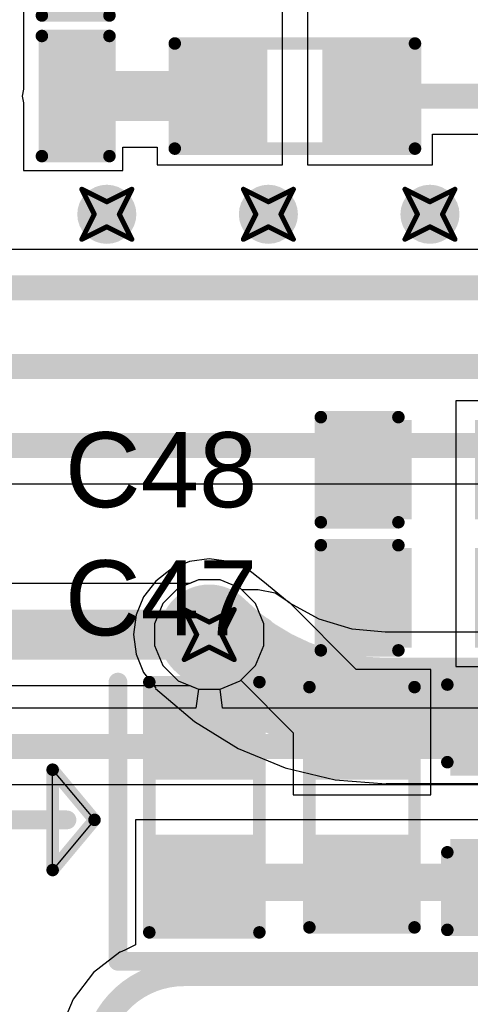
# Model space of a CAD drawing. Header units: inches. Extents: x -0.03 to 9.71, y 0 to 4.44.
# Tile 73 of 118: x 1.71 to 1.89, y 1.52 to 1.91. Entities that reach past the tile are written whole.
import ezdxf

# ---------------------------------------------------------------- set-up
doc = ezdxf.new("R2010")
doc.units = ezdxf.units.IN
doc.header["$MEASUREMENT"] = 0
for name, color, linetype in [('Bottom Layer', 5, 'Continuous'), ('Drill Drawing', 1, 'Continuous'), ('Layer 1', 16, 'Continuous'), ('Layer 2', 76, 'Continuous'), ('Top Layer', 1, 'Continuous'), ('Top Overlay', 2, 'Continuous'), ('Top Paste', 8, 'Continuous'), ('Top Solder', 216, 'Continuous'), ('Via Holes', 16, 'Continuous')]:
    doc.layers.add(name, color=color, linetype=linetype)
doc.styles.add('Arial', font='txt', dxfattribs={"height": 0.2})

# ---------------------------------------------------------------- blocks, each defined once
blk = doc.blocks.new('S______B______8')
at = {"layer": 'Top Layer'}
for points in [[(-0.045, -0.0175), (-0.045, 0.0175), (-0.015, 0.0175), (-0.015, -0.0175)], [(0.015, -0.0175), (0.015, 0.0175), (0.045, 0.0175), (0.045, -0.0175)]]:
    blk.add_hatch(color=1, dxfattribs=at).paths.add_polyline_path(points)
at = {"layer": 'Top Paste'}
for points in [[(-0.045, -0.0175), (-0.045, 0.0175), (-0.015, 0.0175), (-0.015, -0.0175)], [(0.015, -0.0175), (0.015, 0.0175), (0.045, 0.0175), (0.045, -0.0175)]]:
    blk.add_hatch(color=8, dxfattribs=at).paths.add_polyline_path(points)
at = {"layer": 'Top Solder'}
for points in [[(-0.049, -0.0215), (-0.049, 0.0215), (-0.011, 0.0215), (-0.011, -0.0215)], [(0.011, -0.0215), (0.011, 0.0215), (0.049, 0.0215), (0.049, -0.0215)]]:
    blk.add_hatch(color=216, dxfattribs=at).paths.add_polyline_path(points)
at = {"layer": 'Top Overlay', "const_width": 0.005}
for points in [[(0.05, 0.022), (-0.05, 0.022)], [(-0.05, -0.022), (-0.05, 0.022)], [(0.05, -0.022), (0.05, 0.022)], [(0.05, -0.022), (-0.05, -0.022)]]:
    blk.add_lwpolyline(points, dxfattribs=at)
at = {"layer": 'Top Overlay', "const_width": 0.0025}
for points in [[(-0.05125, 0.022, 1), (-0.04875, 0.022, 1)], [(-0.05125, 0.022, 1), (-0.04875, 0.022, 1)], [(0.04875, 0.022, 1), (0.05125, 0.022, 1)], [(0.04875, 0.022, 1), (0.05125, 0.022, 1)], [(-0.05125, -0.022, 1), (-0.04875, -0.022, 1)], [(-0.05125, -0.022, 1), (-0.04875, -0.022, 1)], [(0.04875, -0.022, 1), (0.05125, -0.022, 1)], [(0.04875, -0.022, 1), (0.05125, -0.022, 1)]]:
    blk.add_lwpolyline(points, format="xyb", close=True, dxfattribs=at)
blk = doc.blocks.new('R___0603_39')
at = {"layer": 'Top Layer'}
for points in [[(-0.015, 0.0175), (-0.015, -0.0175), (-0.045, -0.0175), (-0.045, 0.0175)], [(0.045, 0.0175), (0.045, -0.0175), (0.015, -0.0175), (0.015, 0.0175)]]:
    blk.add_hatch(color=1, dxfattribs=at).paths.add_polyline_path(points)
at = {"layer": 'Top Paste'}
for points in [[(-0.015, 0.0175), (-0.015, -0.0175), (-0.045, -0.0175), (-0.045, 0.0175)], [(0.045, 0.0175), (0.045, -0.0175), (0.015, -0.0175), (0.015, 0.0175)]]:
    blk.add_hatch(color=8, dxfattribs=at).paths.add_polyline_path(points)
at = {"layer": 'Top Solder'}
for points in [[(-0.011, 0.0215), (-0.011, -0.0215), (-0.049, -0.0215), (-0.049, 0.0215)], [(0.049, 0.0215), (0.049, -0.0215), (0.011, -0.0215), (0.011, 0.0215)]]:
    blk.add_hatch(color=216, dxfattribs=at).paths.add_polyline_path(points)
at = {"layer": 'Top Overlay', "const_width": 0.005}
for points in [[(-0.048, 0.021), (0.048, 0.021)], [(-0.048, -0.021), (-0.048, 0.021)], [(0.048, -0.021), (0.048, 0.021)], [(-0.048, -0.021), (0.048, -0.021)]]:
    blk.add_lwpolyline(points, dxfattribs=at)
at = {"layer": 'Top Overlay', "const_width": 0.0025}
for points in [[(-0.04925, 0.021, 1), (-0.04675, 0.021, 1)], [(-0.04925, 0.021, 1), (-0.04675, 0.021, 1)], [(0.04675, 0.021, 1), (0.04925, 0.021, 1)], [(0.04675, 0.021, 1), (0.04925, 0.021, 1)], [(-0.04925, -0.021, 1), (-0.04675, -0.021, 1)], [(-0.04925, -0.021, 1), (-0.04675, -0.021, 1)], [(0.04675, -0.021, 1), (0.04925, -0.021, 1)], [(0.04675, -0.021, 1), (0.04925, -0.021, 1)]]:
    blk.add_lwpolyline(points, format="xyb", close=True, dxfattribs=at)
blk = doc.blocks.new('R___0603_43')
at = {"layer": 'Top Layer'}
for points in [[(-0.015, 0.0175), (-0.015, -0.0175), (-0.045, -0.0175), (-0.045, 0.0175)], [(0.045, 0.0175), (0.045, -0.0175), (0.015, -0.0175), (0.015, 0.0175)]]:
    blk.add_hatch(color=1, dxfattribs=at).paths.add_polyline_path(points)
at = {"layer": 'Top Paste'}
for points in [[(-0.015, 0.0175), (-0.015, -0.0175), (-0.045, -0.0175), (-0.045, 0.0175)], [(0.045, 0.0175), (0.045, -0.0175), (0.015, -0.0175), (0.015, 0.0175)]]:
    blk.add_hatch(color=8, dxfattribs=at).paths.add_polyline_path(points)
at = {"layer": 'Top Solder'}
for points in [[(-0.011, 0.0215), (-0.011, -0.0215), (-0.049, -0.0215), (-0.049, 0.0215)], [(0.049, 0.0215), (0.049, -0.0215), (0.011, -0.0215), (0.011, 0.0215)]]:
    blk.add_hatch(color=216, dxfattribs=at).paths.add_polyline_path(points)
at = {"layer": 'Top Overlay', "const_width": 0.005}
for points in [[(0.048, 0.021), (-0.048, 0.021)], [(-0.048, -0.021), (-0.048, 0.021)], [(0.048, -0.021), (0.048, 0.021)], [(0.048, -0.021), (-0.048, -0.021)]]:
    blk.add_lwpolyline(points, dxfattribs=at)
at = {"layer": 'Top Overlay', "const_width": 0.0025}
for points in [[(-0.04925, 0.021, 1), (-0.04675, 0.021, 1)], [(-0.04925, 0.021, 1), (-0.04675, 0.021, 1)], [(0.04675, 0.021, 1), (0.04925, 0.021, 1)], [(0.04675, 0.021, 1), (0.04925, 0.021, 1)], [(-0.04925, -0.021, 1), (-0.04675, -0.021, 1)], [(-0.04925, -0.021, 1), (-0.04675, -0.021, 1)], [(0.04675, -0.021, 1), (0.04925, -0.021, 1)], [(0.04675, -0.021, 1), (0.04925, -0.021, 1)]]:
    blk.add_lwpolyline(points, format="xyb", close=True, dxfattribs=at)
blk = doc.blocks.new('LED_0603_97')
at = {"layer": 'Top Layer'}
for points in [[(-0.03937, 0.01969), (-0.01969, 0.01969), (-0.01969, -0.01969), (-0.03937, -0.01969)], [(0.01969, 0.01969), (0.03937, 0.01969), (0.03937, -0.01969), (0.01969, -0.01969)]]:
    blk.add_hatch(color=1, dxfattribs=at).paths.add_polyline_path(points)
at = {"layer": 'Top Overlay'}
blk.add_hatch(color=2, dxfattribs=at).paths.add_polyline_path([(0.044, -0.026), (0.069, -0.026), (0.069, 0.026), (0.044, 0.026)])
at = {"layer": 'Top Paste'}
for points in [[(-0.03937, 0.01969), (-0.01969, 0.01969), (-0.01969, -0.01969), (-0.03937, -0.01969)], [(0.01969, 0.01969), (0.03937, 0.01969), (0.03937, -0.01969), (0.01969, -0.01969)]]:
    blk.add_hatch(color=8, dxfattribs=at).paths.add_polyline_path(points)
at = {"layer": 'Top Solder'}
for points in [[(-0.04337, 0.02369), (-0.01569, 0.02369), (-0.01569, -0.02369), (-0.04337, -0.02369)], [(0.01569, 0.02369), (0.04337, 0.02369), (0.04337, -0.02369), (0.01569, -0.02369)]]:
    blk.add_hatch(color=216, dxfattribs=at).paths.add_polyline_path(points)
at = {"layer": 'Top Overlay', "const_width": 0.005}
for points in [[(-0.017, 0.024), (-0.044, 0.024)], [(-0.044, 0.024), (-0.044, -0.024)], [(0.044, 0.024), (0.017, 0.024)], [(0.044, 0.024), (0.044, -0.024)], [(-0.017, -0.024), (-0.044, -0.024)], [(0.044, -0.024), (0.017, -0.024)]]:
    blk.add_lwpolyline(points, dxfattribs=at)
at = {"layer": 'Top Overlay', "const_width": 0.0025}
for points in [[(-0.04525, 0.024, 1), (-0.04275, 0.024, 1)], [(-0.04525, 0.024, 1), (-0.04275, 0.024, 1)], [(-0.01825, 0.024, 1), (-0.01575, 0.024, 1)], [(0.01575, 0.024, 1), (0.01825, 0.024, 1)], [(0.04275, 0.024, 1), (0.04525, 0.024, 1)], [(0.04275, 0.024, 1), (0.04525, 0.024, 1)], [(-0.04525, -0.024, 1), (-0.04275, -0.024, 1)], [(-0.04525, -0.024, 1), (-0.04275, -0.024, 1)], [(-0.01825, -0.024, 1), (-0.01575, -0.024, 1)], [(0.01575, -0.024, 1), (0.01825, -0.024, 1)], [(0.04275, -0.024, 1), (0.04525, -0.024, 1)], [(0.04275, -0.024, 1), (0.04525, -0.024, 1)]]:
    blk.add_lwpolyline(points, format="xyb", close=True, dxfattribs=at)
blk = doc.blocks.new('LED_0603_98')
at = {"layer": 'Top Layer'}
for points in [[(-0.03937, 0.01969), (-0.01969, 0.01969), (-0.01969, -0.01969), (-0.03937, -0.01969)], [(0.01969, 0.01969), (0.03937, 0.01969), (0.03937, -0.01969), (0.01969, -0.01969)]]:
    blk.add_hatch(color=1, dxfattribs=at).paths.add_polyline_path(points)
at = {"layer": 'Top Overlay'}
blk.add_hatch(color=2, dxfattribs=at).paths.add_polyline_path([(0.044, -0.026), (0.069, -0.026), (0.069, 0.026), (0.044, 0.026)])
at = {"layer": 'Top Paste'}
for points in [[(-0.03937, 0.01969), (-0.01969, 0.01969), (-0.01969, -0.01969), (-0.03937, -0.01969)], [(0.01969, 0.01969), (0.03937, 0.01969), (0.03937, -0.01969), (0.01969, -0.01969)]]:
    blk.add_hatch(color=8, dxfattribs=at).paths.add_polyline_path(points)
at = {"layer": 'Top Solder'}
for points in [[(-0.04337, 0.02369), (-0.01569, 0.02369), (-0.01569, -0.02369), (-0.04337, -0.02369)], [(0.01569, 0.02369), (0.04337, 0.02369), (0.04337, -0.02369), (0.01569, -0.02369)]]:
    blk.add_hatch(color=216, dxfattribs=at).paths.add_polyline_path(points)
at = {"layer": 'Top Overlay', "const_width": 0.005}
for points in [[(-0.017, 0.024), (-0.044, 0.024)], [(-0.044, 0.024), (-0.044, -0.024)], [(0.044, 0.024), (0.017, 0.024)], [(0.044, 0.024), (0.044, -0.024)], [(-0.017, -0.024), (-0.044, -0.024)], [(0.044, -0.024), (0.017, -0.024)]]:
    blk.add_lwpolyline(points, dxfattribs=at)
at = {"layer": 'Top Overlay', "const_width": 0.0025}
for points in [[(-0.04525, 0.024, 1), (-0.04275, 0.024, 1)], [(-0.04525, 0.024, 1), (-0.04275, 0.024, 1)], [(-0.01825, 0.024, 1), (-0.01575, 0.024, 1)], [(0.01575, 0.024, 1), (0.01825, 0.024, 1)], [(0.04275, 0.024, 1), (0.04525, 0.024, 1)], [(0.04275, 0.024, 1), (0.04525, 0.024, 1)], [(-0.04525, -0.024, 1), (-0.04275, -0.024, 1)], [(-0.04525, -0.024, 1), (-0.04275, -0.024, 1)], [(-0.01825, -0.024, 1), (-0.01575, -0.024, 1)], [(0.01575, -0.024, 1), (0.01825, -0.024, 1)], [(0.04275, -0.024, 1), (0.04525, -0.024, 1)], [(0.04275, -0.024, 1), (0.04525, -0.024, 1)]]:
    blk.add_lwpolyline(points, format="xyb", close=True, dxfattribs=at)
blk = doc.blocks.new('C___0603_154')
at = {"layer": 'Top Layer'}
for points in [[(-0.015, 0.0175), (-0.015, -0.0175), (-0.045, -0.0175), (-0.045, 0.0175)], [(0.045, 0.0175), (0.045, -0.0175), (0.015, -0.0175), (0.015, 0.0175)]]:
    blk.add_hatch(color=1, dxfattribs=at).paths.add_polyline_path(points)
at = {"layer": 'Top Paste'}
for points in [[(-0.015, 0.0175), (-0.015, -0.0175), (-0.045, -0.0175), (-0.045, 0.0175)], [(0.045, 0.0175), (0.045, -0.0175), (0.015, -0.0175), (0.015, 0.0175)]]:
    blk.add_hatch(color=8, dxfattribs=at).paths.add_polyline_path(points)
at = {"layer": 'Top Solder'}
for points in [[(-0.01264, 0.01986), (-0.01264, -0.01986), (-0.04736, -0.01986), (-0.04736, 0.01986)], [(0.04736, 0.01986), (0.04736, -0.01986), (0.01264, -0.01986), (0.01264, 0.01986)]]:
    blk.add_hatch(color=216, dxfattribs=at).paths.add_polyline_path(points)
at = {"layer": 'Top Overlay', "const_width": 0.005}
for points in [[(-0.049, 0.021), (-0.018, 0.021)], [(-0.049, -0.021), (-0.049, 0.021)], [(0.018, 0.021), (0.049, 0.021)], [(0.049, -0.021), (0.049, 0.021)], [(-0.049, -0.021), (-0.018, -0.021)], [(0.018, -0.021), (0.049, -0.021)]]:
    blk.add_lwpolyline(points, dxfattribs=at)
at = {"layer": 'Top Overlay', "const_width": 0.0025}
for points in [[(-0.05025, 0.021, 1), (-0.04775, 0.021, 1)], [(-0.05025, 0.021, 1), (-0.04775, 0.021, 1)], [(-0.01925, 0.021, 1), (-0.01675, 0.021, 1)], [(0.01675, 0.021, 1), (0.01925, 0.021, 1)], [(0.04775, 0.021, 1), (0.05025, 0.021, 1)], [(0.04775, 0.021, 1), (0.05025, 0.021, 1)], [(-0.05025, -0.021, 1), (-0.04775, -0.021, 1)], [(-0.05025, -0.021, 1), (-0.04775, -0.021, 1)], [(-0.01925, -0.021, 1), (-0.01675, -0.021, 1)], [(0.01675, -0.021, 1), (0.01925, -0.021, 1)], [(0.04775, -0.021, 1), (0.05025, -0.021, 1)], [(0.04775, -0.021, 1), (0.05025, -0.021, 1)]]:
    blk.add_lwpolyline(points, format="xyb", close=True, dxfattribs=at)
blk = doc.blocks.new('C___0603_155')
at = {"layer": 'Top Layer'}
for points in [[(-0.015, 0.0175), (-0.015, -0.0175), (-0.045, -0.0175), (-0.045, 0.0175)], [(0.045, 0.0175), (0.045, -0.0175), (0.015, -0.0175), (0.015, 0.0175)]]:
    blk.add_hatch(color=1, dxfattribs=at).paths.add_polyline_path(points)
at = {"layer": 'Top Paste'}
for points in [[(-0.015, 0.0175), (-0.015, -0.0175), (-0.045, -0.0175), (-0.045, 0.0175)], [(0.045, 0.0175), (0.045, -0.0175), (0.015, -0.0175), (0.015, 0.0175)]]:
    blk.add_hatch(color=8, dxfattribs=at).paths.add_polyline_path(points)
at = {"layer": 'Top Solder'}
for points in [[(-0.01264, 0.01986), (-0.01264, -0.01986), (-0.04736, -0.01986), (-0.04736, 0.01986)], [(0.04736, 0.01986), (0.04736, -0.01986), (0.01264, -0.01986), (0.01264, 0.01986)]]:
    blk.add_hatch(color=216, dxfattribs=at).paths.add_polyline_path(points)
at = {"layer": 'Top Overlay', "const_width": 0.005}
for points in [[(-0.049, 0.021), (-0.018, 0.021)], [(-0.049, -0.021), (-0.049, 0.021)], [(0.018, 0.021), (0.049, 0.021)], [(0.049, -0.021), (0.049, 0.021)], [(-0.049, -0.021), (-0.018, -0.021)], [(0.018, -0.021), (0.049, -0.021)]]:
    blk.add_lwpolyline(points, dxfattribs=at)
at = {"layer": 'Top Overlay', "const_width": 0.0025}
for points in [[(-0.05025, 0.021, 1), (-0.04775, 0.021, 1)], [(-0.05025, 0.021, 1), (-0.04775, 0.021, 1)], [(-0.01925, 0.021, 1), (-0.01675, 0.021, 1)], [(0.01675, 0.021, 1), (0.01925, 0.021, 1)], [(0.04775, 0.021, 1), (0.05025, 0.021, 1)], [(0.04775, 0.021, 1), (0.05025, 0.021, 1)], [(-0.05025, -0.021, 1), (-0.04775, -0.021, 1)], [(-0.05025, -0.021, 1), (-0.04775, -0.021, 1)], [(-0.01925, -0.021, 1), (-0.01675, -0.021, 1)], [(0.01675, -0.021, 1), (0.01925, -0.021, 1)], [(0.04775, -0.021, 1), (0.05025, -0.021, 1)], [(0.04775, -0.021, 1), (0.05025, -0.021, 1)]]:
    blk.add_lwpolyline(points, format="xyb", close=True, dxfattribs=at)
blk = doc.blocks.new('C___0603_156')
at = {"layer": 'Top Layer'}
for points in [[(-0.015, 0.0175), (-0.015, -0.0175), (-0.045, -0.0175), (-0.045, 0.0175)], [(0.045, 0.0175), (0.045, -0.0175), (0.015, -0.0175), (0.015, 0.0175)]]:
    blk.add_hatch(color=1, dxfattribs=at).paths.add_polyline_path(points)
at = {"layer": 'Top Paste'}
for points in [[(-0.015, 0.0175), (-0.015, -0.0175), (-0.045, -0.0175), (-0.045, 0.0175)], [(0.045, 0.0175), (0.045, -0.0175), (0.015, -0.0175), (0.015, 0.0175)]]:
    blk.add_hatch(color=8, dxfattribs=at).paths.add_polyline_path(points)
at = {"layer": 'Top Solder'}
for points in [[(-0.01264, 0.01986), (-0.01264, -0.01986), (-0.04736, -0.01986), (-0.04736, 0.01986)], [(0.04736, 0.01986), (0.04736, -0.01986), (0.01264, -0.01986), (0.01264, 0.01986)]]:
    blk.add_hatch(color=216, dxfattribs=at).paths.add_polyline_path(points)
at = {"layer": 'Top Overlay', "const_width": 0.005}
for points in [[(-0.018, 0.021), (-0.049, 0.021)], [(-0.049, -0.021), (-0.049, 0.021)], [(0.049, 0.021), (0.018, 0.021)], [(0.049, -0.021), (0.049, 0.021)], [(-0.018, -0.021), (-0.049, -0.021)], [(0.049, -0.021), (0.018, -0.021)]]:
    blk.add_lwpolyline(points, dxfattribs=at)
at = {"layer": 'Top Overlay', "const_width": 0.0025}
for points in [[(-0.05025, 0.021, 1), (-0.04775, 0.021, 1)], [(-0.05025, 0.021, 1), (-0.04775, 0.021, 1)], [(-0.01925, 0.021, 1), (-0.01675, 0.021, 1)], [(0.01675, 0.021, 1), (0.01925, 0.021, 1)], [(0.04775, 0.021, 1), (0.05025, 0.021, 1)], [(0.04775, 0.021, 1), (0.05025, 0.021, 1)], [(-0.05025, -0.021, 1), (-0.04775, -0.021, 1)], [(-0.05025, -0.021, 1), (-0.04775, -0.021, 1)], [(-0.01925, -0.021, 1), (-0.01675, -0.021, 1)], [(0.01675, -0.021, 1), (0.01925, -0.021, 1)], [(0.04775, -0.021, 1), (0.05025, -0.021, 1)], [(0.04775, -0.021, 1), (0.05025, -0.021, 1)]]:
    blk.add_lwpolyline(points, format="xyb", close=True, dxfattribs=at)

msp = doc.modelspace()

# ---------------------------------------------------------------- hatches: boundary and pattern name
at = {"layer": 'Bottom Layer'}
h = msp.add_hatch(color=5, dxfattribs=at)
edge = h.paths.add_edge_path()
edge.add_arc((1.74055, 1.83646), 0.01181, 0, 360)
h = msp.add_hatch(color=5, dxfattribs=at)
edge = h.paths.add_edge_path()
edge.add_arc((1.80512, 1.83646), 0.01181, 0, 360)
h = msp.add_hatch(color=5, dxfattribs=at)
edge = h.paths.add_edge_path()
edge.add_arc((1.86969, 1.83646), 0.01181, 0, 360)
h = msp.add_hatch(color=5, dxfattribs=at)
edge = h.paths.add_edge_path()
edge.add_arc((1.78148, 1.66854), 0.01181, 0, 360)
at = {"layer": 'Layer 1'}
h = msp.add_hatch(color=16, dxfattribs=at)
edge = h.paths.add_edge_path()
edge.add_arc((1.74055, 1.83646), 0.01181, 0, 360)
h = msp.add_hatch(color=16, dxfattribs=at)
edge = h.paths.add_edge_path()
edge.add_arc((1.80512, 1.83646), 0.01181, 0, 360)
h = msp.add_hatch(color=16, dxfattribs=at)
edge = h.paths.add_edge_path()
edge.add_arc((1.86969, 1.83646), 0.01181, 0, 360)
h = msp.add_hatch(color=16, dxfattribs=at)
edge = h.paths.add_edge_path()
edge.add_arc((1.78148, 1.66854), 0.01181, 0, 360)
at = {"layer": 'Layer 2'}
h = msp.add_hatch(color=76, dxfattribs=at)
edge = h.paths.add_edge_path()
edge.add_arc((1.74055, 1.83646), 0.01181, 0, 360)
h = msp.add_hatch(color=76, dxfattribs=at)
edge = h.paths.add_edge_path()
edge.add_arc((1.80512, 1.83646), 0.01181, 0, 360)
h = msp.add_hatch(color=76, dxfattribs=at)
edge = h.paths.add_edge_path()
edge.add_arc((1.86969, 1.83646), 0.01181, 0, 360)
h = msp.add_hatch(color=76, dxfattribs=at)
edge = h.paths.add_edge_path()
edge.add_arc((1.78148, 1.66854), 0.01181, 0, 360)
at = {"layer": 'Top Layer'}
h = msp.add_hatch(color=1, dxfattribs=at)
edge = h.paths.add_edge_path()
edge.add_arc((1.74055, 1.83646), 0.01181, 0, 360)
h = msp.add_hatch(color=1, dxfattribs=at)
edge = h.paths.add_edge_path()
edge.add_arc((1.80512, 1.83646), 0.01181, 0, 360)
h = msp.add_hatch(color=1, dxfattribs=at)
edge = h.paths.add_edge_path()
edge.add_arc((1.86969, 1.83646), 0.01181, 0, 360)
h = msp.add_hatch(color=1, dxfattribs=at)
edge = h.paths.add_edge_path()
edge.add_arc((1.78148, 1.66854), 0.01181, 0, 360)
at = {"layer": 'Via Holes'}
h = msp.add_hatch(color=7, dxfattribs=at)
edge = h.paths.add_edge_path()
edge.add_arc((1.74055, 1.83646), 0.00591, 0, 360)
h = msp.add_hatch(color=7, dxfattribs=at)
edge = h.paths.add_edge_path()
edge.add_arc((1.80512, 1.83646), 0.00591, 0, 360)
h = msp.add_hatch(color=7, dxfattribs=at)
edge = h.paths.add_edge_path()
edge.add_arc((1.86969, 1.83646), 0.00591, 0, 360)
h = msp.add_hatch(color=7, dxfattribs=at)
edge = h.paths.add_edge_path()
edge.add_arc((1.78148, 1.66854), 0.00591, 0, 360)

# ---------------------------------------------------------------- linework, layer by layer
at = {"layer": 'Bottom Layer'}
for p, q in [((1.89705, 1.82238), (0.72815, 1.82238)), ((0.88029, 1.7288), (1.96004, 1.7288)), ((1.77714, 1.69035), (1.76912, 1.68703)), ((1.78581, 1.69035), (1.77714, 1.69035)), ((1.79383, 1.68703), (1.78581, 1.69035)), ((1.76912, 1.68703), (1.76299, 1.6809)), ((1.79997, 1.6809), (1.79383, 1.68703)), ((1.76299, 1.6809), (1.75967, 1.67288)), ((1.80329, 1.67288), (1.79997, 1.6809)), ((1.75967, 1.67288), (1.75967, 1.66421)), ((1.80329, 1.66421), (1.80329, 1.67288)), ((1.75967, 1.66421), (1.76299, 1.65619)), ((1.79997, 1.65619), (1.80329, 1.66421)), ((1.76299, 1.65619), (1.76912, 1.65005)), ((1.79383, 1.65005), (1.79997, 1.65619)), ((1.76912, 1.65005), (1.77714, 1.64673)), ((1.78582, 1.64673), (1.79383, 1.65005)), ((1.77714, 1.64673), (1.77612, 1.63915)), ((1.78683, 1.63915), (1.78582, 1.64673)), ((1.77612, 1.63915), (0.88641, 1.63915)), ((2.51776, 1.63915), (1.78683, 1.63915)), ((0.88008, 1.60857), (2.52201, 1.60857))]:
    msp.add_line(p, q, dxfattribs=at)
at = {"layer": 'Bottom Layer', "const_width": 0.01}
for points in [[(0.7126, 1.80709), (1.9126, 1.80709)], [(0.74409, 1.77559), (1.94409, 1.77559)], [(0.77559, 1.7441), (1.97559, 1.7441)], [(0.88008, 1.62386), (2.53331, 1.62386)]]:
    msp.add_lwpolyline(points, dxfattribs=at)
at = {"layer": 'Drill Drawing', "const_width": 0.002}
for points in [[(1.73055, 1.84646), (1.74055, 1.84146)], [(1.73055, 1.84646), (1.73555, 1.83646)], [(1.74055, 1.84146), (1.75055, 1.84646)], [(1.74555, 1.83646), (1.75055, 1.84646)], [(1.79512, 1.84646), (1.80512, 1.84146)], [(1.79512, 1.84646), (1.80012, 1.83646)], [(1.80512, 1.84146), (1.81512, 1.84646)], [(1.81012, 1.83646), (1.81512, 1.84646)], [(1.85969, 1.84646), (1.86969, 1.84146)], [(1.85969, 1.84646), (1.86469, 1.83646)], [(1.86969, 1.84146), (1.87969, 1.84646)], [(1.87469, 1.83646), (1.87969, 1.84646)], [(1.73055, 1.82646), (1.73555, 1.83646)], [(1.74555, 1.83646), (1.75055, 1.82646)], [(1.79512, 1.82646), (1.80012, 1.83646)], [(1.81012, 1.83646), (1.81512, 1.82646)], [(1.85969, 1.82646), (1.86469, 1.83646)], [(1.87469, 1.83646), (1.87969, 1.82646)], [(1.73055, 1.82646), (1.74055, 1.83146)], [(1.74055, 1.83146), (1.75055, 1.82646)], [(1.79512, 1.82646), (1.80512, 1.83146)], [(1.80512, 1.83146), (1.81512, 1.82646)], [(1.85969, 1.82646), (1.86969, 1.83146)], [(1.86969, 1.83146), (1.87969, 1.82646)], [(1.77148, 1.67854), (1.78148, 1.67354)], [(1.77148, 1.67854), (1.77648, 1.66854)], [(1.78148, 1.67354), (1.79148, 1.67854)], [(1.78648, 1.66854), (1.79148, 1.67854)], [(1.77148, 1.65854), (1.77648, 1.66854)], [(1.78648, 1.66854), (1.79148, 1.65854)], [(1.77148, 1.65854), (1.78148, 1.66354)], [(1.78148, 1.66354), (1.79148, 1.65854)]]:
    msp.add_lwpolyline(points, dxfattribs=at)
at = {"layer": 'Drill Drawing', "const_width": 0.001}
for points in [[(1.73005, 1.84646, 1), (1.73105, 1.84646, 1)], [(1.73005, 1.84646, 1), (1.73105, 1.84646, 1)], [(1.75005, 1.84646, 1), (1.75105, 1.84646, 1)], [(1.75005, 1.84646, 1), (1.75105, 1.84646, 1)], [(1.79462, 1.84646, 1), (1.79562, 1.84646, 1)], [(1.79462, 1.84646, 1), (1.79562, 1.84646, 1)], [(1.81462, 1.84646, 1), (1.81562, 1.84646, 1)], [(1.81462, 1.84646, 1), (1.81562, 1.84646, 1)], [(1.85919, 1.84646, 1), (1.86019, 1.84646, 1)], [(1.85919, 1.84646, 1), (1.86019, 1.84646, 1)], [(1.87919, 1.84646, 1), (1.88019, 1.84646, 1)], [(1.87919, 1.84646, 1), (1.88019, 1.84646, 1)], [(1.74005, 1.84146, 1), (1.74105, 1.84146, 1)], [(1.74005, 1.84146, 1), (1.74105, 1.84146, 1)], [(1.80462, 1.84146, 1), (1.80562, 1.84146, 1)], [(1.80462, 1.84146, 1), (1.80562, 1.84146, 1)], [(1.86919, 1.84146, 1), (1.87019, 1.84146, 1)], [(1.86919, 1.84146, 1), (1.87019, 1.84146, 1)], [(1.73505, 1.83646, 1), (1.73605, 1.83646, 1)], [(1.73505, 1.83646, 1), (1.73605, 1.83646, 1)], [(1.74505, 1.83646, 1), (1.74605, 1.83646, 1)], [(1.74505, 1.83646, 1), (1.74605, 1.83646, 1)], [(1.79962, 1.83646, 1), (1.80062, 1.83646, 1)], [(1.79962, 1.83646, 1), (1.80062, 1.83646, 1)], [(1.80962, 1.83646, 1), (1.81062, 1.83646, 1)], [(1.80962, 1.83646, 1), (1.81062, 1.83646, 1)], [(1.86419, 1.83646, 1), (1.86519, 1.83646, 1)], [(1.86419, 1.83646, 1), (1.86519, 1.83646, 1)], [(1.87419, 1.83646, 1), (1.87519, 1.83646, 1)], [(1.87419, 1.83646, 1), (1.87519, 1.83646, 1)], [(1.74005, 1.83146, 1), (1.74105, 1.83146, 1)], [(1.74005, 1.83146, 1), (1.74105, 1.83146, 1)], [(1.80462, 1.83146, 1), (1.80562, 1.83146, 1)], [(1.80462, 1.83146, 1), (1.80562, 1.83146, 1)], [(1.86919, 1.83146, 1), (1.87019, 1.83146, 1)], [(1.86919, 1.83146, 1), (1.87019, 1.83146, 1)], [(1.73005, 1.82646, 1), (1.73105, 1.82646, 1)], [(1.73005, 1.82646, 1), (1.73105, 1.82646, 1)], [(1.75005, 1.82646, 1), (1.75105, 1.82646, 1)], [(1.75005, 1.82646, 1), (1.75105, 1.82646, 1)], [(1.79462, 1.82646, 1), (1.79562, 1.82646, 1)], [(1.79462, 1.82646, 1), (1.79562, 1.82646, 1)], [(1.81462, 1.82646, 1), (1.81562, 1.82646, 1)], [(1.81462, 1.82646, 1), (1.81562, 1.82646, 1)], [(1.85919, 1.82646, 1), (1.86019, 1.82646, 1)], [(1.85919, 1.82646, 1), (1.86019, 1.82646, 1)], [(1.87919, 1.82646, 1), (1.88019, 1.82646, 1)], [(1.87919, 1.82646, 1), (1.88019, 1.82646, 1)], [(1.77098, 1.67854, 1), (1.77198, 1.67854, 1)], [(1.77098, 1.67854, 1), (1.77198, 1.67854, 1)], [(1.79098, 1.67854, 1), (1.79198, 1.67854, 1)], [(1.79098, 1.67854, 1), (1.79198, 1.67854, 1)], [(1.78098, 1.67354, 1), (1.78198, 1.67354, 1)], [(1.78098, 1.67354, 1), (1.78198, 1.67354, 1)], [(1.77598, 1.66854, 1), (1.77698, 1.66854, 1)], [(1.77598, 1.66854, 1), (1.77698, 1.66854, 1)], [(1.78598, 1.66854, 1), (1.78698, 1.66854, 1)], [(1.78598, 1.66854, 1), (1.78698, 1.66854, 1)], [(1.78098, 1.66354, 1), (1.78198, 1.66354, 1)], [(1.78098, 1.66354, 1), (1.78198, 1.66354, 1)], [(1.77098, 1.65854, 1), (1.77198, 1.65854, 1)], [(1.77098, 1.65854, 1), (1.77198, 1.65854, 1)], [(1.79098, 1.65854, 1), (1.79198, 1.65854, 1)], [(1.79098, 1.65854, 1), (1.79198, 1.65854, 1)]]:
    msp.add_lwpolyline(points, format="xyb", close=True, dxfattribs=at)
at = {"layer": 'Layer 1'}
for p, q in [((1.77714, 1.69035), (1.76912, 1.68703)), ((1.78581, 1.69035), (1.77714, 1.69035)), ((1.79383, 1.68703), (1.78581, 1.69035)), ((1.76912, 1.68703), (1.76299, 1.6809)), ((1.79997, 1.6809), (1.79383, 1.68703)), ((1.76299, 1.6809), (1.75967, 1.67288)), ((1.80329, 1.67288), (1.79997, 1.6809)), ((1.75967, 1.67288), (1.75967, 1.66421)), ((1.80329, 1.66421), (1.80329, 1.67288)), ((1.75967, 1.66421), (1.76299, 1.65619)), ((1.79997, 1.65619), (1.80329, 1.66421)), ((1.76299, 1.65619), (1.76912, 1.65005)), ((1.79383, 1.65005), (1.79997, 1.65619)), ((1.76912, 1.65005), (1.77714, 1.64673)), ((1.78581, 1.64673), (1.79383, 1.65005)), ((1.77714, 1.64673), (1.78581, 1.64673))]:
    msp.add_line(p, q, dxfattribs=at)
at = {"layer": 'Layer 2'}
for p, q in [((1.77364, 1.69777), (1.76635, 1.69475)), ((1.78148, 1.6988), (1.77364, 1.69777)), ((1.78931, 1.69777), (1.78148, 1.6988)), ((1.79661, 1.69475), (1.78931, 1.69777)), ((1.76635, 1.69475), (1.76008, 1.68994)), ((1.80287, 1.68994), (1.79661, 1.69475)), ((1.76008, 1.68994), (1.75527, 1.68367)), ((1.80288, 1.68981), (1.80287, 1.68994)), ((1.80287, 1.68994), (1.80287, 1.68994)), ((1.81339, 1.68119), (1.80288, 1.68981)), ((1.75527, 1.68367), (1.75225, 1.67638)), ((1.82546, 1.67473), (1.81339, 1.68119)), ((1.75225, 1.67638), (1.75122, 1.66854)), ((1.83856, 1.67076), (1.82546, 1.67473)), ((1.75122, 1.66854), (1.75225, 1.66071)), ((1.85177, 1.66946), (1.83856, 1.67076)), ((1.85219, 1.66951), (1.85177, 1.66946)), ((1.99673, 1.66951), (1.85219, 1.66951)), ((1.75225, 1.66071), (1.75527, 1.65341)), ((1.75527, 1.65341), (1.76008, 1.64715)), ((1.76008, 1.64715), (1.75998, 1.64705)), ((1.75998, 1.64705), (1.77554, 1.63376)), ((1.77554, 1.63376), (1.79299, 1.62307)), ((1.79299, 1.62307), (1.81189, 1.61523)), ((1.81189, 1.61523), (1.83179, 1.61046)), ((1.83179, 1.61046), (1.85219, 1.60885)), ((1.85219, 1.60885), (1.85219, 1.609)), ((1.85219, 1.609), (1.99673, 1.609))]:
    msp.add_line(p, q, dxfattribs=at)
at = {"layer": 'Layer 2', "const_width": 0.04}
msp.add_lwpolyline([(1.85219, 1.63925, -0.198912), (1.78148, 1.66854)], format="xyb", dxfattribs=at)
at = {"layer": 'Layer 2', "const_width": 0.02}
for points in [[(1.77148, 1.66854, 1), (1.79148, 1.66854, 1)], [(1.84219, 1.63925, 1), (1.86219, 1.63925, 1)], [(1.84219, 1.63925, 1), (1.86219, 1.63925, 1)]]:
    msp.add_lwpolyline(points, format="xyb", close=True, dxfattribs=at)
at = {"layer": 'Layer 2', "const_width": 0.04}
msp.add_lwpolyline([(1.85219, 1.63925), (1.99673, 1.63925)], dxfattribs=at)
at = {"layer": 'Top Layer'}
for p, q in [((1.70728, 1.9675), (1.70728, 1.9102)), ((1.81071, 1.91238), (1.81071, 1.96738)), ((1.82071, 1.96738), (1.82071, 1.91238)), ((1.81071, 1.9112), (1.81071, 1.91238)), ((1.81071, 1.91238), (1.81071, 1.91238)), ((1.82071, 1.91238), (1.82071, 1.91238)), ((1.82071, 1.91238), (1.82071, 1.9112)), ((1.70728, 1.9102), (1.70728, 1.88646)), ((1.81071, 1.8562), (1.81071, 1.9112)), ((1.81071, 1.9112), (1.81071, 1.9112)), ((1.82071, 1.9112), (1.82071, 1.9112)), ((1.82071, 1.9112), (1.82071, 1.8562)), ((1.70728, 1.88646), (1.70673, 1.8837)), ((1.70673, 1.8837), (1.70728, 1.88094)), ((1.70728, 1.88094), (1.70728, 1.85402)), ((1.87071, 1.8562), (1.87071, 1.86841)), ((1.87071, 1.86841), (1.92026, 1.86841)), ((1.74697, 1.85402), (1.74697, 1.86331)), ((1.74697, 1.86331), (1.76071, 1.86331)), ((1.76071, 1.86331), (1.76071, 1.8562)), ((1.70728, 1.85402), (1.74697, 1.85402)), ((1.76071, 1.8562), (1.81071, 1.8562)), ((1.82071, 1.8562), (1.87071, 1.8562)), ((1.91749, 1.76191), (1.88008, 1.76191)), ((1.88008, 1.76191), (1.88008, 1.70691)), ((1.88008, 1.70691), (1.88008, 1.65573)), ((1.77371, 1.68894), (1.6588, 1.68894)), ((1.77714, 1.69035), (1.77371, 1.68894)), ((1.78581, 1.69035), (1.77714, 1.69035)), ((1.79383, 1.68703), (1.78581, 1.69035)), ((1.79448, 1.68639), (1.79383, 1.68703)), ((1.80103, 1.68639), (1.79448, 1.68639)), ((1.80786, 1.68503), (1.80103, 1.68639)), ((1.81364, 1.68116), (1.80786, 1.68503)), ((1.84025, 1.65455), (1.81364, 1.68116)), ((1.87002, 1.65455), (1.84025, 1.65455)), ((1.87002, 1.60455), (1.87002, 1.65455)), ((1.88008, 1.65573), (1.93008, 1.65573)), ((1.78581, 1.64673), (1.79383, 1.65005)), ((1.79383, 1.65005), (1.79406, 1.65028)), ((1.79406, 1.65028), (1.81502, 1.62932)), ((1.65035, 1.64815), (1.77371, 1.64815)), ((1.77371, 1.64815), (1.77714, 1.64673)), ((1.77714, 1.64673), (1.78581, 1.64673)), ((1.81502, 1.62932), (1.81502, 1.60455)), ((1.81502, 1.60455), (1.87002, 1.60455)), ((1.80703, 1.59455), (1.75203, 1.59455)), ((1.75203, 1.59455), (1.75203, 1.54455)), ((1.81502, 1.59455), (1.80703, 1.59455)), ((1.80703, 1.59455), (1.80703, 1.59455)), ((1.87002, 1.59455), (1.81502, 1.59455)), ((1.81502, 1.59455), (1.81502, 1.59455)), ((1.87014, 1.59455), (1.87002, 1.59455)), ((1.87002, 1.59455), (1.87002, 1.59455)), ((1.92514, 1.59455), (1.87014, 1.59455)), ((1.87014, 1.59455), (1.87014, 1.59455)), ((1.74772, 1.54244), (1.74583, 1.54164)), ((1.75203, 1.54455), (1.74772, 1.54244)), ((1.74582, 1.54164), (1.73521, 1.53349)), ((1.74583, 1.54164), (1.74582, 1.54164)), ((1.73521, 1.53349), (1.72706, 1.52288)), ((1.72706, 1.52288), (1.72194, 1.51051))]:
    msp.add_line(p, q, dxfattribs=at)
for points, const_width in [([(1.72713, 1.8837), (1.78571, 1.8837)], 0.02), ([(1.84571, 1.8837), (1.92659, 1.8837)], 0.01), ([(1.65035, 1.66854), (1.78148, 1.66854)], 0.02), ([(1.78148, 1.66854), (1.80103, 1.66854)], 0.015), ([(1.80103, 1.66854), (1.84002, 1.62955)], 0.015), ([(1.84002, 1.62955), (1.84252, 1.62955)], 0.015), ([(1.78303, 1.56955), (1.84252, 1.56955)], 0.015), ([(1.84252, 1.56955), (1.89764, 1.56955)], 0.015), ([(1.77145, 1.53307), (2.08858, 1.53307)], 0.01)]:
    msp.add_lwpolyline(points, dxfattribs=dict(at, const_width=const_width))
for points, const_width in [([(1.72213, 1.8837, 1), (1.73213, 1.8837, 1)], 0.01), ([(1.78071, 1.8837, 1), (1.79071, 1.8837, 1)], 0.01), ([(1.84321, 1.8837, 1), (1.84821, 1.8837, 1)], 0.005), ([(1.77648, 1.66854, 1), (1.78648, 1.66854, 1)], 0.01), ([(1.77773, 1.66854, 1), (1.78523, 1.66854, 1)], 0.0075), ([(1.79728, 1.66854, 1), (1.80478, 1.66854, 1)], 0.0075), ([(1.79728, 1.66854, 1), (1.80478, 1.66854, 1)], 0.0075), ([(1.83627, 1.62955, 1), (1.84377, 1.62955, 1)], 0.0075), ([(1.83627, 1.62955, 1), (1.84377, 1.62955, 1)], 0.0075), ([(1.83877, 1.62955, 1), (1.84627, 1.62955, 1)], 0.0075), ([(1.77928, 1.56955, 1), (1.78678, 1.56955, 1)], 0.0075), ([(1.83877, 1.56955, 1), (1.84627, 1.56955, 1)], 0.0075), ([(1.83877, 1.56955, 1), (1.84627, 1.56955, 1)], 0.0075), ([(1.76895, 1.53307, 1), (1.77395, 1.53307, 1)], 0.005), ([(1.76895, 1.53307, 1), (1.77395, 1.53307, 1)], 0.005)]:
    msp.add_lwpolyline(points, format="xyb", close=True, dxfattribs=dict(at, const_width=const_width))
at = {"layer": 'Top Layer', "const_width": 0.01}
msp.add_lwpolyline([(1.73563, 1.49725, -0.414214), (1.77145, 1.53307)], format="xyb", dxfattribs=at)
at = {"layer": 'Top Overlay'}
for p, q in [((1.7189, 1.57445), (1.7189, 1.61455)), ((1.7189, 1.61455), (1.73563, 1.5945)), ((1.73563, 1.5945), (1.7189, 1.57445))]:
    msp.add_line(p, q, dxfattribs=at)
for points, const_width in [([(1.745, 1.538), (1.745, 1.64955)], 0.0075), ([(1.7189, 1.61455), (1.73563, 1.5945)], 0.005), ([(1.7189, 1.57445), (1.7189, 1.61455)], 0.005), ([(1.6693, 1.5945), (1.72463, 1.5945)], 0.0075), ([(1.7189, 1.57445), (1.73563, 1.5945)], 0.005), ([(1.745, 1.538), (1.931, 1.538)], 0.0075)]:
    msp.add_lwpolyline(points, dxfattribs=dict(at, const_width=const_width))
for points, const_width in [([(1.74313, 1.64955, 1), (1.74687, 1.64955, 1)], 0.00375), ([(1.71765, 1.61455, 1), (1.72015, 1.61455, 1)], 0.0025), ([(1.71765, 1.61455, 1), (1.72015, 1.61455, 1)], 0.0025), ([(1.72276, 1.5945, 1), (1.7265, 1.5945, 1)], 0.00375), ([(1.73438, 1.5945, 1), (1.73688, 1.5945, 1)], 0.0025), ([(1.73438, 1.5945, 1), (1.73688, 1.5945, 1)], 0.0025), ([(1.71765, 1.57445, 1), (1.72015, 1.57445, 1)], 0.0025), ([(1.71765, 1.57445, 1), (1.72015, 1.57445, 1)], 0.0025), ([(1.74313, 1.538, 1), (1.74687, 1.538, 1)], 0.00375), ([(1.74313, 1.538, 1), (1.74687, 1.538, 1)], 0.00375)]:
    msp.add_lwpolyline(points, format="xyb", close=True, dxfattribs=dict(at, const_width=const_width))

# ---------------------------------------------------------------- block references
for name, p, rotation in [('LED_0603_98', (1.6976, 1.93988), 180), ('LED_0603_97', (1.6976, 1.8837), 180), ('S______B______8', (1.77953, 1.59955), 270), ('R___0603_43', (1.84252, 1.59955), 270), ('C___0603_156', (1.89764, 1.59955), 270)]:
    msp.add_blockref(name, p, dxfattribs=dict(rotation=rotation))
for name, p in [('R___0603_39', (1.81571, 1.8837)), ('C___0603_154', (1.87508, 1.73441)), ('C___0603_155', (1.87508, 1.68323))]:
    msp.add_blockref(name, p)

# ---------------------------------------------------------------- texts
at = {"layer": 'Top Overlay', "style": 'Arial'}
for s, p in [('C48', (1.72381, 1.71941)), ('C47', (1.72381, 1.66823))]:
    msp.add_text(s, height=0.03, dxfattribs=at).set_placement(p)

doc.saveas('drawing.dxf')
